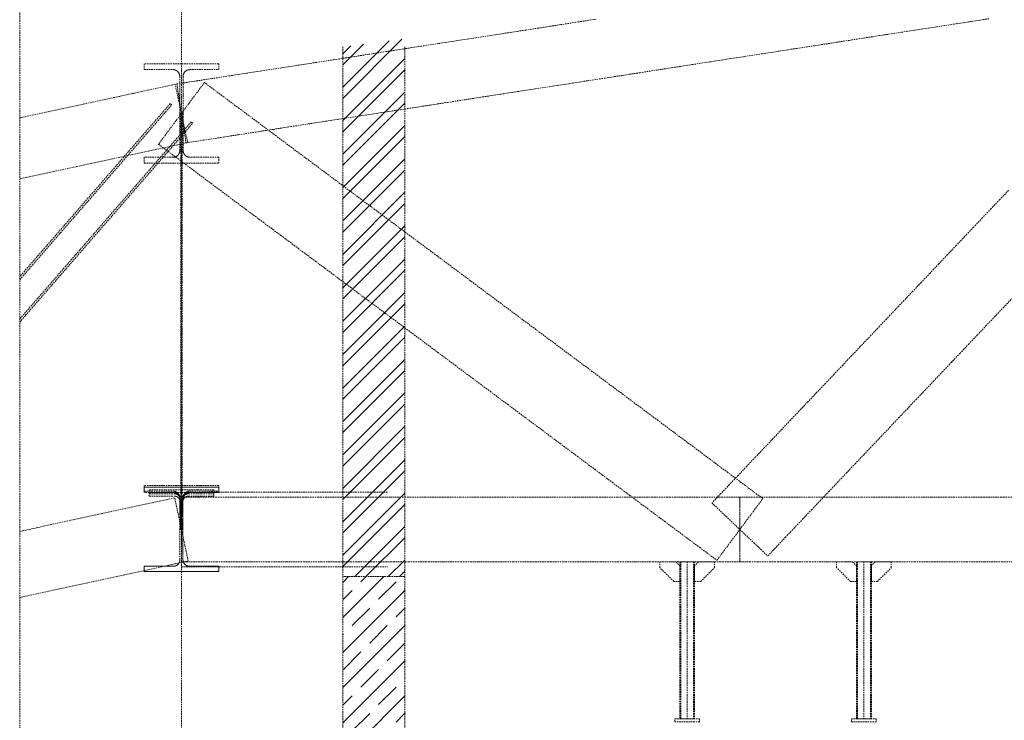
# Model space of a CAD drawing. Header units: millimetres. Extents: x -176817 to 571382, y -58489 to 156123.
# Tile 170 of 256: x 137759 to 141726, y -18463 to -15640. Entities that reach past the tile are written whole.
import ezdxf

# ---------------------------------------------------------------- set-up
doc = ezdxf.new("R2010")
doc.units = ezdxf.units.MM
doc.header["$LTSCALE"] = 0.2
doc.linetypes.add('HIDDEN', pattern=[9.525, 6.35, -3.175])
doc.layers.add('-AAA Podkład', color=252, linetype='Continuous', lineweight=13)
doc.layers.add('-AAA Wymiar', color=1, linetype='Continuous', lineweight=18)

# ---------------------------------------------------------------- blocks, each defined once
blk = doc.blocks.new('Podkład rev.B')
at = {"layer": '-AAA Podkład', "linetype": 'HIDDEN', "ltscale": 5}
h = blk.add_hatch(dxfattribs=at)
h.set_pattern_fill('ANSI32', color=256, scale=10, style=0)
h.set_pattern_definition([(45, (-112606.94, -82227.45), (-67.35192, 67.35192), []), (45, (-112562.04, -82227.45), (-67.35192, 67.35192), [])])
h.paths.add_polyline_path([(250, -33400.8), (250, -35567.5), (0, -35567.5), (0, -33432.9)])
h = blk.add_hatch(dxfattribs=at)
h.set_pattern_fill('JIS_STN_1E', color=256, scale=100, style=0)
h.set_pattern_definition([(45, (-21025.28, 38239.39), (-70.71068, 70.71068), []), (45, (-20954.78, 38239.39), (-70.71068, 70.71068), [100, -50])])
h.paths.add_polyline_path([(251.8, -35567.4), (1.9, -35567.4), (1.9, -37317.3), (251.8, -37317.3), (251.8, -37241.3), (245.1, -37241.3), (242.4, -37241.3), (242.4, -37242.3), (130.2, -37242.3), (127.7, -37235.3), (130.2, -37228.3), (245.1, -37228.3), (245.1, -37229.3), (251.8, -37229.3)])
for p, q in [((-650, 2544.3, 0), (-650, -48454.9, 0)), ((0, -33432.9, 0), (0, -37317.4, 0)), ((249.9, -33432.9, 0), (249.9, -37317.4, 0)), ((1387.9, -35507.5, 0), (1387.9, -36140.5, 0)), ((2099.9, -35507.5, 0), (2099.9, -36140.5, 0)), ((250, -35567.5, 0), (0, -35567.5, 0))]:
    blk.add_line(p, q, dxfattribs=at)
at = {"layer": '-AAA Podkład', "linetype": 'HIDDEN', "ltscale": 5, "extrusion": (0, 1, 0)}
for p, q in [((-540, -35227.5, 0), (180, -35227.5, 0)), ((-650, -35527.5, 0), (180, -35527.5, 0))]:
    blk.add_line(p, q, dxfattribs=at)
at = {"layer": '-AAA Podkład', "linetype": 'HIDDEN', "ltscale": 5, "elevation": 0}
for points in [[(36922.7, -30525.7), (-1301.7, -30525.7), (-1301.7, -37915.8), (36922.7, -37915.8)], [(1357.9, -35587.5), (1333.9, -35587.5), (1277.9, -35531.5), (1277.9, -35507.5), (1341.9, -35507.5), (1357.9, -35523.5)], [(1417.9, -36140.5), (1357.9, -36140.5), (1357.9, -35507.5), (1417.9, -35507.5)], [(1417.9, -35587.5), (1441.9, -35587.5), (1497.9, -35531.5), (1497.9, -35507.5), (1433.9, -35507.5), (1417.9, -35523.5)], [(2069.9, -35587.5), (2045.9, -35587.5), (1989.9, -35531.5), (1989.9, -35507.5), (2053.9, -35507.5), (2069.9, -35523.5)], [(2129.9, -36140.5), (2069.9, -36140.5), (2069.9, -35507.5), (2129.9, -35507.5)], [(2129.9, -35587.5), (2153.9, -35587.5), (2209.9, -35531.5), (2209.9, -35507.5), (2145.9, -35507.5), (2129.9, -35523.5)], [(1437.9, -36152.5), (1337.9, -36152.5), (1337.9, -36140.5), (1437.9, -36140.5)], [(2149.9, -36152.5), (2049.9, -36152.5), (2049.9, -36140.5), (2149.9, -36140.5)]]:
    blk.add_lwpolyline(points, close=True, dxfattribs=at)
at = {"layer": '-AAA Podkład', "linetype": 'HIDDEN', "ltscale": 5}
for points in [[(1019.2, -33321.7), (948.9, -33332.6), (878.5, -33343.5), (808.2, -33354.3), (737.9, -33365.2), (667.6, -33376.1), (597.3, -33387), (527, -33397.8), (456.7, -33408.7), (386.4, -33419.6), (316, -33430.4), (245.7, -33441.3), (175.4, -33452.2), (105.1, -33463), (34.8, -33473.9), (-35.5, -33484.8), (-105.8, -33495.6), (-176.1, -33506.5), (-246.5, -33517.4), (-316.8, -33528.2), (-387.1, -33539.1), (-457.4, -33550), (-527.7, -33560.8), (-598, -33571.7), (-668.3, -33582.6), (-659.2, -33641.9), (-650, -33701.2), (-640.8, -33760.4), (-631.7, -33819.7), (-561.4, -33808.9), (-491, -33798), (-420.7, -33787.1), (-350.4, -33776.3), (-280.1, -33765.4), (-209.8, -33754.5), (-139.5, -33743.7), (-69.2, -33732.8), (1.1, -33721.9), (71.5, -33711.1), (141.8, -33700.2), (212.1, -33689.3), (282.4, -33678.5), (352.7, -33667.6), (423, -33656.7), (493.3, -33645.9), (563.6, -33635), (634, -33624.1), (704.3, -33613.3), (774.6, -33602.4), (844.9, -33591.5), (915.2, -33580.7), (985.5, -33569.8), (1055.8, -33558.9), (1126.1, -33548.1), (1196.5, -33537.2), (1266.8, -33526.3), (1337.1, -33515.5), (1407.4, -33504.6), (1477.7, -33493.7), (1548, -33482.9), (1618.3, -33472), (1688.6, -33461.1), (1759, -33450.3), (1829.3, -33439.4), (1899.6, -33428.5), (1969.9, -33417.7), (2040.2, -33406.8), (2110.5, -33395.9), (2180.8, -33385.1), (2251.1, -33374.2), (2321.5, -33363.3), (2391.8, -33352.5), (2462.1, -33341.6), (2532.4, -33330.7), (2602.7, -33319.9)], [(2682.9, -34010.8), (2647.7, -34047.8), (2612.5, -34084.9), (2577.4, -34121.9), (2542.2, -34159), (2507.1, -34196.1), (2471.9, -34233.1), (2436.8, -34270.2), (2401.6, -34307.2), (2366.5, -34344.3), (2331.3, -34381.4), (2296.1, -34418.4), (2261, -34455.5), (2225.8, -34492.5), (2190.7, -34529.6), (2155.5, -34566.6), (2120.4, -34603.7), (2085.2, -34640.8), (2050, -34677.8), (2014.9, -34714.9), (1979.7, -34751.9), (1944.6, -34789), (1909.4, -34826.1), (1874.3, -34863.1), (1839.1, -34900.2), (1804, -34937.2), (1768.8, -34974.3), (1733.6, -35011.4), (1698.5, -35048.4), (1663.3, -35085.5), (1628.2, -35122.5), (1593, -35159.6), (1557.9, -35196.7), (1522.7, -35233.7), (1487.5, -35270.8), (1543.8, -35324.1), (1600, -35377.5), (1656.2, -35430.8), (1712.5, -35484.1), (1747.6, -35447.1), (1782.8, -35410), (1817.9, -35373), (1853.1, -35335.9), (1888.2, -35298.8), (1923.4, -35261.8), (1958.5, -35224.7), (1993.7, -35187.7), (2028.9, -35150.6), (2064, -35113.5), (2099.2, -35076.5), (2134.3, -35039.4), (2169.5, -35002.4), (2204.6, -34965.3), (2239.8, -34928.2), (2275, -34891.2), (2310.1, -34854.1), (2345.3, -34817.1), (2380.4, -34780), (2415.6, -34742.9), (2450.7, -34705.9), (2485.9, -34668.8), (2521, -34631.8), (2556.2, -34594.7), (2591.4, -34557.6), (2626.5, -34520.6), (2661.7, -34483.5), (2696.8, -34446.5)], [(-656.7, -33552), (-656.7, -33626.6), (-656.7, -33701.2), (-643.2, -33701.2), (-643.2, -33626.6), (-643.2, -33552), (-643.2, -33551.3), (-643.2, -33550.6), (-643.2, -33550), (-643.1, -33549.3), (-643, -33548.6), (-643, -33548), (-642.9, -33547.3), (-642.7, -33546.7), (-642.6, -33546), (-642.4, -33545.4), (-642.3, -33544.7), (-642.1, -33544.1), (-641.9, -33543.5), (-641.7, -33542.8), (-641.4, -33542.2), (-641.2, -33541.6), (-640.9, -33541), (-640.7, -33540.4), (-640.4, -33539.8), (-640.1, -33539.2), (-639.7, -33538.6), (-639.4, -33538.1), (-639.1, -33537.5), (-638.7, -33536.9), (-638.3, -33536.4), (-637.9, -33535.9), (-637.5, -33535.3), (-637.1, -33534.8), (-636.7, -33534.3), (-636.3, -33533.8), (-635.8, -33533.3), (-635.3, -33532.8), (-634.9, -33532.4), (-634.4, -33531.9), (-633.9, -33531.5), (-633.4, -33531.1), (-632.9, -33530.6), (-632.3, -33530.2), (-631.8, -33529.8), (-631.3, -33529.5), (-630.7, -33529.1), (-630.1, -33528.8), (-629.6, -33528.4), (-629, -33528.1), (-628.4, -33527.8), (-627.8, -33527.5), (-627.2, -33527.2), (-626.6, -33527), (-626, -33526.7), (-625.3, -33526.5), (-624.7, -33526.3), (-624.1, -33526.1), (-623.5, -33525.9), (-622.8, -33525.7), (-622.2, -33525.6), (-621.5, -33525.4), (-620.9, -33525.3), (-620.2, -33525.2), (-619.6, -33525.1), (-618.9, -33525), (-618.2, -33525), (-617.6, -33524.9), (-616.9, -33524.9), (-616.2, -33524.9), (-558.1, -33524.9), (-500, -33524.9), (-500, -33500.9), (-575, -33500.9), (-650, -33500.9), (-725, -33500.9), (-800, -33500.9), (-800, -33524.9), (-741.9, -33524.9), (-683.7, -33524.9), (-683.1, -33524.9), (-682.4, -33524.9), (-681.8, -33525), (-681.1, -33525), (-680.4, -33525.1), (-679.8, -33525.2), (-679.1, -33525.3), (-678.5, -33525.4), (-677.8, -33525.6), (-677.2, -33525.7), (-676.5, -33525.9), (-675.9, -33526.1), (-675.3, -33526.3), (-674.6, -33526.5), (-674, -33526.7), (-673.4, -33527), (-672.8, -33527.2), (-672.2, -33527.5), (-671.6, -33527.8), (-671, -33528.1), (-670.4, -33528.4), (-669.9, -33528.8), (-669.3, -33529.1), (-668.7, -33529.5), (-668.2, -33529.9), (-667.7, -33530.2), (-667.1, -33530.6), (-666.6, -33531.1), (-666.1, -33531.5), (-665.6, -33531.9), (-665.1, -33532.4), (-664.6, -33532.8), (-664.2, -33533.3), (-663.7, -33533.8), (-663.3, -33534.3), (-662.9, -33534.8), (-662.5, -33535.3), (-662.1, -33535.9), (-661.7, -33536.4), (-661.3, -33536.9), (-660.9, -33537.5), (-660.6, -33538.1), (-660.3, -33538.6), (-659.9, -33539.2), (-659.6, -33539.8), (-659.3, -33540.4), (-659.1, -33541), (-658.8, -33541.6), (-658.6, -33542.2), (-658.3, -33542.9), (-658.1, -33543.5), (-657.9, -33544.1), (-657.7, -33544.7), (-657.6, -33545.4), (-657.4, -33546), (-657.3, -33546.7), (-657.1, -33547.3), (-657, -33548), (-657, -33548.6), (-656.9, -33549.3), (-656.8, -33550), (-656.8, -33550.6), (-656.8, -33551.3), (-656.7, -33552)], [(-1301.7, -33964.9), (-1297.8, -33964), (-1241.7, -33951.9), (-1185.6, -33939.8), (-1129.5, -33927.6), (-1073.4, -33915.5), (-1017.3, -33903.4), (-961.2, -33891.2), (-905.1, -33879.1), (-849, -33867), (-792.9, -33854.8), (-736.8, -33842.7), (-680.7, -33830.6), (-624.6, -33818.4), (-637.3, -33759.8), (-650, -33701.2), (-662.7, -33642.5), (-675.4, -33583.9), (-731.5, -33596), (-787.6, -33608.1), (-843.7, -33620.3), (-899.8, -33632.4), (-955.9, -33644.5), (-1012, -33656.7), (-1068.1, -33668.8), (-1124.2, -33680.9), (-1180.3, -33693), (-1236.4, -33705.2), (-1292.5, -33717.3), (-1301.7, -33719.3)], [(1507.4, -35501.7), (1553.7, -35439.6), (1600, -35377.5), (1646.3, -35315.3), (1692.6, -35253.2), (1622.3, -35200.8), (1552, -35148.4), (1481.7, -35096), (1411.4, -35043.6), (1341, -34991.2), (1270.7, -34938.8), (1200.4, -34886.5), (1130.1, -34834.1), (1059.8, -34781.7), (989.5, -34729.3), (919.2, -34676.9), (848.9, -34624.5), (778.5, -34572.2), (708.2, -34519.8), (637.9, -34467.4), (567.6, -34415), (497.3, -34362.6), (427, -34310.2), (356.7, -34257.9), (286.4, -34205.5), (216, -34153.1), (145.7, -34100.7), (75.4, -34048.3), (5.1, -33995.9), (-65.2, -33943.5), (-135.5, -33891.2), (-205.8, -33838.8), (-276.1, -33786.4), (-346.5, -33734), (-416.8, -33681.6), (-487.1, -33629.2), (-557.4, -33576.9), (-603.7, -33639), (-650, -33701.2), (-696.3, -33763.3), (-742.6, -33825.4), (-672.3, -33877.8), (-602, -33930.2), (-531.7, -33982.6), (-461.4, -34035), (-391, -34087.4), (-320.7, -34139.8), (-250.4, -34192.1), (-180.1, -34244.5), (-109.8, -34296.9), (-39.5, -34349.3), (30.8, -34401.7), (101.1, -34454.1), (171.5, -34506.4), (241.8, -34558.8), (312.1, -34611.2), (382.4, -34663.6), (452.7, -34716), (523, -34768.4), (593.3, -34820.8), (663.6, -34873.1), (734, -34925.5), (804.3, -34977.9), (874.6, -35030.3), (944.9, -35082.7), (1015.2, -35135.1), (1085.5, -35187.4), (1155.8, -35239.8), (1226.1, -35292.2), (1296.5, -35344.6), (1366.8, -35397), (1437.1, -35449.4), (1507.4, -35501.7)], [(-1301.7, -34371.4), (-1250.2, -34312.2), (-1194.1, -34247.6), (-1138, -34183.1), (-1081.9, -34118.6), (-1025.8, -34054.1), (-969.7, -33989.6), (-913.6, -33925.1), (-857.5, -33860.6), (-801.4, -33796.1), (-745.3, -33731.5), (-689.2, -33667), (-695.3, -33661.8)], [(-695.3, -33661.8), (-751.4, -33726.3), (-807.5, -33790.8), (-863.6, -33855.3), (-919.7, -33919.8), (-975.8, -33984.3), (-1031.9, -34048.9), (-1088, -34113.4), (-1144.1, -34177.9), (-1200.2, -34242.4), (-1256.3, -34306.9), (-1301.7, -34359.2)], [(-800, -33877.9), (-800, -33902), (-725, -33902), (-650, -33902), (-575, -33902), (-500, -33902), (-500, -33877.9), (-558.1, -33877.9), (-616.2, -33877.9), (-616.9, -33877.9), (-617.6, -33877.9), (-618.2, -33877.9), (-618.9, -33877.8), (-619.6, -33877.7), (-620.2, -33877.6), (-620.9, -33877.5), (-621.5, -33877.4), (-622.2, -33877.3), (-622.8, -33877.1), (-623.5, -33876.9), (-624.1, -33876.8), (-624.7, -33876.6), (-625.4, -33876.3), (-626, -33876.1), (-626.6, -33875.9), (-627.2, -33875.6), (-627.8, -33875.3), (-628.4, -33875), (-629, -33874.7), (-629.6, -33874.4), (-630.2, -33874.1), (-630.7, -33873.7), (-631.3, -33873.3), (-631.8, -33873), (-632.4, -33872.6), (-632.9, -33872.2), (-633.4, -33871.8), (-633.9, -33871.3), (-634.4, -33870.9), (-634.9, -33870.4), (-635.4, -33870), (-635.8, -33869.5), (-636.3, -33869), (-636.7, -33868.5), (-637.1, -33868), (-637.6, -33867.5), (-638, -33866.9), (-638.3, -33866.4), (-638.7, -33865.9), (-639.1, -33865.3), (-639.4, -33864.7), (-639.8, -33864.2), (-640.1, -33863.6), (-640.4, -33863), (-640.7, -33862.4), (-640.9, -33861.8), (-641.2, -33861.2), (-641.4, -33860.6), (-641.7, -33859.9), (-641.9, -33859.3), (-642.1, -33858.7), (-642.3, -33858), (-642.4, -33857.4), (-642.6, -33856.7), (-642.7, -33856.1), (-642.9, -33855.4), (-643, -33854.8), (-643, -33854.1), (-643.1, -33853.5), (-643.2, -33852.8), (-643.2, -33852.1), (-643.2, -33851.5), (-643.2, -33850.8), (-643.2, -33776), (-643.2, -33701.2), (-656.7, -33701.2), (-656.7, -33776), (-656.7, -33850.8), (-656.8, -33851.5), (-656.8, -33852.1), (-656.8, -33852.8), (-656.9, -33853.5), (-657, -33854.1), (-657, -33854.8), (-657.1, -33855.4), (-657.3, -33856.1), (-657.4, -33856.7), (-657.6, -33857.4), (-657.7, -33858), (-657.9, -33858.7), (-658.1, -33859.3), (-658.3, -33859.9), (-658.6, -33860.6), (-658.8, -33861.2), (-659.1, -33861.8), (-659.3, -33862.4), (-659.6, -33863), (-659.9, -33863.6), (-660.2, -33864.2), (-660.6, -33864.7), (-660.9, -33865.3), (-661.3, -33865.9), (-661.7, -33866.4), (-662, -33866.9), (-662.4, -33867.5), (-662.9, -33868), (-663.3, -33868.5), (-663.7, -33869), (-664.2, -33869.5), (-664.6, -33870), (-665.1, -33870.4), (-665.6, -33870.9), (-666.1, -33871.3), (-666.6, -33871.8), (-667.1, -33872.2), (-667.6, -33872.6), (-668.2, -33873), (-668.7, -33873.3), (-669.3, -33873.7), (-669.8, -33874.1), (-670.4, -33874.4), (-671, -33874.7), (-671.6, -33875), (-672.2, -33875.3), (-672.8, -33875.6), (-673.4, -33875.9), (-674, -33876.1), (-674.6, -33876.3), (-675.3, -33876.6), (-675.9, -33876.8), (-676.5, -33876.9), (-677.2, -33877.1), (-677.8, -33877.3), (-678.5, -33877.4), (-679.1, -33877.5), (-679.8, -33877.6), (-680.4, -33877.7), (-681.1, -33877.8), (-681.8, -33877.9), (-682.4, -33877.9), (-683.1, -33877.9), (-683.7, -33877.9), (-741.9, -33877.9), (-800, -33877.9)], [(-653, -33701.2), (-653, -33753.5), (-653, -33805.9), (-653, -33858.3), (-653, -33910.7), (-653, -33963.1), (-653, -34015.5), (-653, -34067.8), (-653, -34120.2), (-653, -34172.6), (-653, -34225), (-653, -34277.4), (-653, -34329.8), (-653, -34382.1), (-653, -34434.5), (-653, -34486.9), (-653, -34539.3), (-653, -34591.7), (-653, -34644.1), (-653, -34696.5), (-653, -34748.8), (-653, -34801.2), (-653, -34853.6), (-653, -34906), (-653, -34958.4), (-653, -35010.8), (-653, -35063.1), (-653, -35115.5), (-653, -35167.9), (-653, -35220.3), (-653, -35272.7), (-653, -35325.1), (-653, -35377.5), (-647, -35377.5), (-647, -35325.1), (-647, -35272.7), (-647, -35220.3), (-647, -35167.9), (-647, -35115.5), (-647, -35063.1), (-647, -35010.8), (-647, -34958.4), (-647, -34906), (-647, -34853.6), (-647, -34801.2), (-647, -34748.8), (-647, -34696.5), (-647, -34644.1), (-647, -34591.7), (-647, -34539.3), (-647, -34486.9), (-647, -34434.5), (-647, -34382.1), (-647, -34329.8), (-647, -34277.4), (-647, -34225), (-647, -34172.6), (-647, -34120.2), (-647, -34067.8), (-647, -34015.5), (-647, -33963.1), (-647, -33910.7), (-647, -33858.3), (-647, -33805.9), (-647, -33753.5), (-647, -33701.2), (-653, -33701.2)], [(-1301.7, -34542.1), (-1277.9, -34514.7), (-1221.8, -34450.2), (-1165.7, -34385.6), (-1109.6, -34321.1), (-1053.5, -34256.6), (-997.4, -34192.1), (-941.3, -34127.6), (-885.2, -34063.1), (-829.1, -33998.6), (-773, -33934.1), (-716.9, -33869.5), (-660.8, -33805), (-604.7, -33740.5), (-610.8, -33735.3), (-666.9, -33799.8), (-723, -33864.3), (-779.1, -33928.8), (-835.2, -33993.3), (-891.3, -34057.8), (-947.4, -34122.3), (-1003.5, -34186.9), (-1059.6, -34251.4), (-1115.7, -34315.9), (-1171.8, -34380.4), (-1227.9, -34444.9), (-1284, -34509.4), (-1301.7, -34529.9)], [(-656, -35251.3), (-656, -35314.4), (-656, -35377.5), (-644, -35377.5), (-644, -35314.4), (-644, -35251.3), (-644, -35250.7), (-644, -35250), (-643.9, -35249.3), (-643.9, -35248.6), (-643.8, -35248), (-643.7, -35247.3), (-643.6, -35246.6), (-643.5, -35246), (-643.4, -35245.3), (-643.2, -35244.6), (-643.1, -35244), (-642.9, -35243.3), (-642.7, -35242.7), (-642.5, -35242), (-642.2, -35241.4), (-642, -35240.8), (-641.8, -35240.2), (-641.5, -35239.5), (-641.2, -35238.9), (-640.9, -35238.3), (-640.6, -35237.7), (-640.3, -35237.1), (-639.9, -35236.5), (-639.6, -35236), (-639.2, -35235.4), (-638.8, -35234.8), (-638.4, -35234.3), (-638, -35233.8), (-637.6, -35233.2), (-637.2, -35232.7), (-636.7, -35232.2), (-636.3, -35231.7), (-635.8, -35231.2), (-635.3, -35230.8), (-634.8, -35230.3), (-634.3, -35229.8), (-633.8, -35229.4), (-633.3, -35229), (-632.7, -35228.6), (-632.2, -35228.2), (-631.6, -35227.8), (-631.1, -35227.4), (-630.5, -35227.1), (-629.9, -35226.7), (-629.3, -35226.4), (-628.7, -35226.1), (-628.1, -35225.8), (-627.5, -35225.5), (-626.9, -35225.3), (-626.2, -35225), (-625.6, -35224.8), (-625, -35224.6), (-624.3, -35224.4), (-623.7, -35224.2), (-623, -35224), (-622.4, -35223.9), (-621.7, -35223.7), (-621, -35223.6), (-620.4, -35223.5), (-619.7, -35223.5), (-619, -35223.4), (-618.4, -35223.3), (-617.7, -35223.3), (-617, -35223.3), (-558.5, -35223.3), (-500, -35223.3), (-500, -35201), (-575, -35201), (-650, -35201), (-725, -35201), (-800, -35201), (-800, -35223.3), (-741.5, -35223.3), (-683, -35223.3), (-682.3, -35223.3), (-681.6, -35223.3), (-681, -35223.4), (-680.3, -35223.5), (-679.6, -35223.5), (-679, -35223.6), (-678.3, -35223.7), (-677.6, -35223.9), (-677, -35224), (-676.3, -35224.2), (-675.7, -35224.4), (-675, -35224.6), (-674.4, -35224.8), (-673.7, -35225), (-673.1, -35225.3), (-672.5, -35225.5), (-671.9, -35225.8), (-671.3, -35226.1), (-670.7, -35226.4), (-670.1, -35226.7), (-669.5, -35227.1), (-668.9, -35227.4), (-668.4, -35227.8), (-667.8, -35228.2), (-667.3, -35228.6), (-666.7, -35229), (-666.2, -35229.4), (-665.7, -35229.8), (-665.2, -35230.3), (-664.7, -35230.8), (-664.2, -35231.2), (-663.7, -35231.7), (-663.3, -35232.2), (-662.8, -35232.7), (-662.4, -35233.2), (-662, -35233.8), (-661.6, -35234.3), (-661.2, -35234.8), (-660.8, -35235.4), (-660.4, -35236), (-660.1, -35236.5), (-659.7, -35237.1), (-659.4, -35237.7), (-659.1, -35238.3), (-658.8, -35238.9), (-658.5, -35239.5), (-658.2, -35240.2), (-658, -35240.8), (-657.7, -35241.4), (-657.5, -35242.1), (-657.3, -35242.7), (-657.1, -35243.3), (-656.9, -35244), (-656.8, -35244.6), (-656.6, -35245.3), (-656.5, -35246), (-656.4, -35246.6), (-656.3, -35247.3), (-656.2, -35248), (-656.1, -35248.6), (-656.1, -35249.3), (-656, -35250), (-656, -35250.7), (-656, -35251.3)], [(-683, -35526), (-682.4, -35525.9), (-681.8, -35525.9), (-681.2, -35525.9), (-680.6, -35525.8), (-680, -35525.8), (-679.3, -35525.7), (-678.7, -35525.6), (-678.1, -35525.5), (-677.5, -35525.4), (-676.8, -35525.2), (-676.2, -35525.1), (-675.6, -35524.9), (-674.9, -35524.7), (-674.3, -35524.5), (-673.7, -35524.3), (-673.1, -35524.1), (-672.4, -35523.8), (-671.8, -35523.5), (-671.2, -35523.2), (-670.6, -35522.9), (-670, -35522.6), (-669.4, -35522.3), (-668.8, -35521.9), (-668.2, -35521.6), (-667.7, -35521.2), (-667.1, -35520.8), (-666.5, -35520.3), (-666, -35519.9), (-665.4, -35519.5), (-664.9, -35519), (-664.4, -35518.5), (-663.9, -35518), (-663.4, -35517.5), (-662.9, -35517), (-662.5, -35516.5), (-662, -35516), (-661.6, -35515.4), (-661.2, -35514.9), (-660.8, -35514.3), (-660.4, -35513.7), (-660, -35513.1), (-659.7, -35512.6), (-659.3, -35512), (-659, -35511.4), (-658.7, -35510.7), (-658.4, -35510.1), (-658.2, -35509.5), (-657.9, -35508.9), (-657.7, -35508.3), (-657.4, -35507.6), (-657.2, -35507), (-657, -35506.4), (-656.9, -35505.8), (-656.7, -35505.1), (-656.6, -35504.5), (-656.5, -35503.9), (-656.3, -35503.2), (-656.2, -35502.6), (-656.2, -35502), (-656.1, -35501.4), (-656.1, -35500.8), (-656, -35500.2), (-656, -35499.6), (-656, -35499), (-656, -35438.2), (-656, -35377.5), (-656, -35316.7), (-656, -35256), (-656, -35255.4), (-656, -35254.7), (-656.1, -35254.1), (-656.1, -35253.5), (-656.2, -35252.9), (-656.2, -35252.3), (-656.3, -35251.7), (-656.5, -35251), (-656.6, -35250.4), (-656.7, -35249.8), (-656.9, -35249.2), (-657, -35248.5), (-657.2, -35247.9), (-657.4, -35247.3), (-657.7, -35246.6), (-657.9, -35246), (-658.2, -35245.4), (-658.4, -35244.8), (-658.7, -35244.2), (-659, -35243.6), (-659.3, -35242.9), (-659.7, -35242.4), (-660, -35241.8), (-660.4, -35241.2), (-660.8, -35240.6), (-661.2, -35240), (-661.6, -35239.5), (-662, -35238.9), (-662.5, -35238.4), (-662.9, -35237.9), (-663.4, -35237.4), (-663.9, -35236.9), (-664.4, -35236.4), (-664.9, -35235.9), (-665.4, -35235.4), (-666, -35235), (-666.5, -35234.6), (-667.1, -35234.1), (-667.7, -35233.7), (-668.2, -35233.4), (-668.8, -35233), (-669.4, -35232.6), (-670, -35232.3), (-670.6, -35232), (-671.2, -35231.7), (-671.8, -35231.4), (-672.4, -35231.1), (-673.1, -35230.8), (-673.7, -35230.6), (-674.3, -35230.4), (-674.9, -35230.2), (-675.6, -35230), (-676.2, -35229.8), (-676.8, -35229.7), (-677.5, -35229.5), (-678.1, -35229.4), (-678.7, -35229.3), (-679.3, -35229.2), (-680, -35229.1), (-680.6, -35229.1), (-681.2, -35229), (-681.8, -35229), (-682.4, -35229), (-683, -35229), (-741.5, -35229), (-800, -35229), (-800, -35207.5), (-725, -35207.5), (-650, -35207.5), (-575, -35207.5), (-500, -35207.5), (-500, -35229), (-558.5, -35229), (-617, -35229), (-617.7, -35229), (-618.3, -35229), (-619, -35229), (-619.7, -35229.1), (-620.3, -35229.2), (-621, -35229.2), (-621.6, -35229.3), (-622.3, -35229.5), (-622.9, -35229.6), (-623.6, -35229.8), (-624.2, -35229.9), (-624.8, -35230.1), (-625.5, -35230.3), (-626.1, -35230.5), (-626.7, -35230.8), (-627.3, -35231), (-627.9, -35231.3), (-628.5, -35231.5), (-629.1, -35231.8), (-629.7, -35232.1), (-630.3, -35232.5), (-630.9, -35232.8), (-631.4, -35233.1), (-632, -35233.5), (-632.5, -35233.9), (-633.1, -35234.3), (-633.6, -35234.7), (-634.1, -35235.1), (-634.6, -35235.5), (-635.1, -35235.9), (-635.6, -35236.4), (-636.1, -35236.9), (-636.6, -35237.3), (-637, -35237.8), (-637.4, -35238.3), (-637.9, -35238.8), (-638.3, -35239.3), (-638.7, -35239.9), (-639.1, -35240.4), (-639.5, -35241), (-639.8, -35241.5), (-640.2, -35242.1), (-640.5, -35242.6), (-640.8, -35243.2), (-641.1, -35243.8), (-641.4, -35244.4), (-641.7, -35245), (-641.9, -35245.6), (-642.2, -35246.2), (-642.4, -35246.9), (-642.6, -35247.5), (-642.8, -35248.1), (-643, -35248.8), (-643.2, -35249.4), (-643.3, -35250), (-643.5, -35250.7), (-643.6, -35251.3), (-643.7, -35252), (-643.8, -35252.6), (-643.9, -35253.3), (-643.9, -35254), (-644, -35254.6), (-644, -35255.3), (-644, -35256), (-644, -35337), (-644, -35418), (-644, -35499), (-644, -35499.6), (-644, -35500.3), (-643.9, -35500.9), (-643.9, -35501.6), (-643.8, -35502.3), (-643.7, -35502.9), (-643.6, -35503.6), (-643.5, -35504.2), (-643.3, -35504.9), (-643.2, -35505.5), (-643, -35506.2), (-642.8, -35506.8), (-642.6, -35507.4), (-642.4, -35508), (-642.2, -35508.7), (-641.9, -35509.3), (-641.7, -35509.9), (-641.4, -35510.5), (-641.1, -35511.1), (-640.8, -35511.7), (-640.5, -35512.3), (-640.2, -35512.8), (-639.8, -35513.4), (-639.5, -35514), (-639.1, -35514.5), (-638.7, -35515), (-638.3, -35515.6), (-637.9, -35516.1), (-637.4, -35516.6), (-637, -35517.1), (-636.6, -35517.6), (-636.1, -35518), (-635.6, -35518.5), (-635.1, -35519), (-634.6, -35519.4), (-634.1, -35519.8), (-633.6, -35520.2), (-633.1, -35520.6), (-632.5, -35521), (-632, -35521.4), (-631.4, -35521.8), (-630.9, -35522.1), (-630.3, -35522.4), (-629.7, -35522.8), (-629.1, -35523.1), (-628.5, -35523.4), (-627.9, -35523.6), (-627.3, -35523.9), (-626.7, -35524.1), (-626.1, -35524.4), (-625.5, -35524.6), (-624.8, -35524.8), (-624.2, -35525), (-623.6, -35525.1), (-622.9, -35525.3), (-622.3, -35525.4), (-621.6, -35525.6), (-621, -35525.7), (-620.3, -35525.7), (-619.7, -35525.8), (-619, -35525.9), (-618.3, -35525.9), (-617.7, -35525.9), (-617, -35526), (-558.5, -35526), (-500, -35526), (-500, -35547.5), (-575, -35547.5), (-650, -35547.5), (-725, -35547.5), (-800, -35547.5), (-800, -35526), (-741.5, -35526), (-683, -35526), (-741.5, -35526), (-800, -35526), (-800, -35547.5), (-725, -35547.5), (-650, -35547.5), (-575, -35547.5), (-500, -35547.5), (-500, -35526), (-558.5, -35526), (-617, -35526), (-617.6, -35525.9), (-618.2, -35525.9), (-618.8, -35525.9), (-619.4, -35525.8), (-620, -35525.8), (-620.7, -35525.7), (-621.3, -35525.6), (-621.9, -35525.5), (-622.5, -35525.4), (-623.2, -35525.2), (-623.8, -35525.1), (-624.4, -35524.9), (-625.1, -35524.7), (-625.7, -35524.5), (-626.3, -35524.3), (-626.9, -35524.1), (-627.6, -35523.8), (-628.2, -35523.5), (-628.8, -35523.2), (-629.4, -35522.9), (-630, -35522.6), (-630.6, -35522.3), (-631.2, -35521.9), (-631.8, -35521.6), (-632.3, -35521.2), (-632.9, -35520.8), (-633.5, -35520.3), (-634, -35519.9), (-634.6, -35519.5), (-635.1, -35519), (-635.6, -35518.5), (-636.1, -35518), (-636.6, -35517.5), (-637.1, -35517), (-637.5, -35516.5), (-638, -35516), (-638.4, -35515.4), (-638.8, -35514.9), (-639.2, -35514.3), (-639.6, -35513.7), (-640, -35513.1), (-640.3, -35512.6), (-640.7, -35512), (-641, -35511.4), (-641.3, -35510.7), (-641.6, -35510.1), (-641.8, -35509.5), (-642.1, -35508.9), (-642.3, -35508.3), (-642.6, -35507.6), (-642.8, -35507), (-643, -35506.4), (-643.1, -35505.8), (-643.3, -35505.1), (-643.4, -35504.5), (-643.5, -35503.9), (-643.7, -35503.2), (-643.8, -35502.6), (-643.8, -35502), (-643.9, -35501.4), (-643.9, -35500.8), (-644, -35500.2), (-644, -35499.6), (-644, -35499), (-644, -35438.2), (-644, -35377.5), (-644, -35316.7), (-644, -35256), (-644, -35255.4), (-644, -35254.7), (-643.9, -35254.1), (-643.9, -35253.5), (-643.8, -35252.9), (-643.8, -35252.3), (-643.7, -35251.7), (-643.5, -35251), (-643.4, -35250.4), (-643.3, -35249.8), (-643.1, -35249.2), (-643, -35248.5), (-642.8, -35247.9), (-642.6, -35247.3), (-642.3, -35246.6), (-642.1, -35246), (-641.8, -35245.4), (-641.6, -35244.8), (-641.3, -35244.2), (-641, -35243.6), (-640.7, -35242.9), (-640.3, -35242.4), (-640, -35241.8), (-639.6, -35241.2), (-639.2, -35240.6), (-638.8, -35240), (-638.4, -35239.5), (-638, -35238.9), (-637.5, -35238.4), (-637.1, -35237.9), (-636.6, -35237.4), (-636.1, -35236.9), (-635.6, -35236.4), (-635.1, -35235.9), (-634.6, -35235.4), (-634, -35235), (-633.5, -35234.6), (-632.9, -35234.1), (-632.3, -35233.7), (-631.8, -35233.4), (-631.2, -35233), (-630.6, -35232.6), (-630, -35232.3), (-629.4, -35232), (-628.8, -35231.7), (-628.2, -35231.4), (-627.6, -35231.1), (-626.9, -35230.8), (-626.3, -35230.6), (-625.7, -35230.4), (-625.1, -35230.2), (-624.4, -35230), (-623.8, -35229.8), (-623.2, -35229.7), (-622.5, -35229.5), (-621.9, -35229.4), (-621.3, -35229.3), (-620.7, -35229.2), (-620, -35229.1), (-619.4, -35229.1), (-618.8, -35229), (-618.2, -35229), (-617.6, -35229), (-617, -35229), (-558.5, -35229), (-500, -35229), (-500, -35207.5), (-575, -35207.5), (-650, -35207.5), (-725, -35207.5), (-800, -35207.5), (-800, -35229)], [(-646.2, -35377.5), (-646.2, -35320.9), (-646.2, -35264.3), (-646.2, -35263.3), (-646.2, -35262.3), (-646.1, -35261.4), (-646.1, -35260.4), (-645.9, -35259.4), (-645.8, -35258.5), (-645.7, -35257.5), (-645.5, -35256.6), (-645.3, -35255.6), (-645, -35254.6), (-644.8, -35253.7), (-644.5, -35252.7), (-644.2, -35251.7), (-643.8, -35250.8), (-643.4, -35249.8), (-643, -35248.9), (-642.5, -35247.9), (-642, -35246.9), (-641.5, -35245.9), (-641.2, -35245.5), (-640.9, -35245), (-640.6, -35244.5), (-640.3, -35244), (-639.9, -35243.5), (-639.5, -35243), (-639.2, -35242.5), (-638.8, -35242.1), (-638.4, -35241.6), (-638, -35241.1), (-637.5, -35240.6), (-637, -35240.1), (-636.5, -35239.6), (-636, -35239.1), (-635.4, -35238.6), (-634.8, -35238.2), (-634.3, -35237.7), (-633.7, -35237.3), (-633, -35236.9), (-632.4, -35236.5), (-632.1, -35236.3), (-631.7, -35236.1), (-631.4, -35235.9), (-631.1, -35235.7), (-630.7, -35235.6), (-630.4, -35235.4), (-630, -35235.2), (-629.7, -35235.1), (-629.3, -35235), (-629, -35234.8), (-628.6, -35234.7), (-628.2, -35234.6), (-627.9, -35234.5), (-627.5, -35234.3), (-627.1, -35234.2), (-626.8, -35234.1), (-626.4, -35234.1), (-626, -35234), (-625.7, -35233.9), (-625.3, -35233.8), (-624.9, -35233.8), (-624.5, -35233.7), (-624.2, -35233.7), (-623.8, -35233.7), (-623.4, -35233.6), (-623, -35233.6), (-622.6, -35233.6), (-622.2, -35233.6), (-571.1, -35233.6), (-520, -35233.6), (-520, -35217.6), (-585, -35217.6), (-650, -35217.6), (-715, -35217.6), (-780, -35217.6), (-780, -35233.6), (-728.9, -35233.6), (-677.7, -35233.6), (-677.4, -35233.6), (-677, -35233.6), (-676.6, -35233.6), (-676.2, -35233.7), (-675.8, -35233.7), (-675.5, -35233.7), (-675.1, -35233.8), (-674.7, -35233.8), (-674.3, -35233.9), (-674, -35234), (-673.6, -35234.1), (-673.2, -35234.1), (-672.8, -35234.2), (-672.5, -35234.3), (-672.1, -35234.5), (-671.8, -35234.6), (-671.4, -35234.7), (-671, -35234.8), (-670.7, -35235), (-670.3, -35235.1), (-670, -35235.3), (-669.6, -35235.4), (-669.3, -35235.6), (-668.9, -35235.7), (-668.6, -35235.9), (-668.3, -35236.1), (-667.9, -35236.3), (-667.6, -35236.5), (-667, -35236.9), (-666.3, -35237.3), (-665.7, -35237.7), (-665.1, -35238.2), (-664.6, -35238.6), (-664, -35239.1), (-663.5, -35239.6), (-663, -35240.1), (-662.5, -35240.6), (-662, -35241.1), (-661.6, -35241.6), (-661.2, -35242.1), (-660.8, -35242.5), (-660.4, -35243), (-660.1, -35243.5), (-659.7, -35244), (-659.4, -35244.5), (-659.1, -35245), (-658.8, -35245.5), (-658.5, -35245.9), (-658, -35246.9), (-657.5, -35247.9), (-657, -35248.9), (-656.6, -35249.8), (-656.2, -35250.7), (-655.9, -35251.7), (-655.5, -35252.6), (-655.2, -35253.6), (-655, -35254.6), (-654.7, -35255.6), (-654.5, -35256.6), (-654.3, -35257.5), (-654.2, -35258.5), (-654, -35259.5), (-653.9, -35260.4), (-653.9, -35261.4), (-653.8, -35262.4), (-653.8, -35263.3), (-653.7, -35264.3), (-653.7, -35320.9), (-653.7, -35377.5), (-646.2, -35377.5)], [(-653.7, -35271.9), (-653.7, -35324.7), (-653.7, -35377.5), (-646.2, -35377.5), (-646.2, -35324.7), (-646.2, -35271.9), (-646.2, -35271), (-646.2, -35270.1), (-646.1, -35269.1), (-646.1, -35268.2), (-645.9, -35267.3), (-645.8, -35266.4), (-645.7, -35265.5), (-645.5, -35264.7), (-645.3, -35263.7), (-645, -35262.8), (-644.7, -35261.9), (-644.4, -35261), (-644.1, -35260.1), (-643.8, -35259.2), (-643.4, -35258.3), (-643, -35257.4), (-642.5, -35256.5), (-642.3, -35256.1), (-642, -35255.6), (-641.7, -35255.2), (-641.5, -35254.7), (-641.2, -35254.3), (-640.9, -35253.8), (-640.6, -35253.4), (-640.2, -35252.9), (-639.9, -35252.4), (-639.5, -35252), (-639.1, -35251.5), (-638.8, -35251.1), (-638.4, -35250.7), (-638, -35250.2), (-637.5, -35249.7), (-637, -35249.2), (-636.4, -35248.8), (-635.9, -35248.3), (-635.3, -35247.9), (-634.8, -35247.4), (-634.2, -35247), (-633.6, -35246.6), (-633, -35246.2), (-632.3, -35245.9), (-631.6, -35245.5), (-631, -35245.2), (-630.3, -35244.9), (-629.9, -35244.7), (-629.6, -35244.6), (-629.2, -35244.5), (-628.9, -35244.3), (-628.5, -35244.2), (-628.2, -35244.1), (-627.8, -35244), (-627.4, -35243.9), (-627.1, -35243.8), (-626.7, -35243.7), (-626.4, -35243.7), (-626, -35243.6), (-625.6, -35243.5), (-625.2, -35243.5), (-624.9, -35243.4), (-624.5, -35243.4), (-624.1, -35243.3), (-623.8, -35243.3), (-623.4, -35243.3), (-623, -35243.2), (-622.6, -35243.2), (-622.2, -35243.2), (-571.1, -35243.2), (-520, -35243.2), (-520, -35228.3), (-585, -35228.3), (-650, -35228.3), (-715, -35228.3), (-780, -35228.3), (-780, -35243.2), (-728.9, -35243.2), (-677.7, -35243.2), (-677.1, -35243.2), (-676.5, -35243.3), (-675.8, -35243.3), (-675.2, -35243.4), (-674.5, -35243.5), (-673.9, -35243.6), (-673.3, -35243.7), (-672.6, -35243.9), (-672, -35244.1), (-671.4, -35244.3), (-670.8, -35244.5), (-670.2, -35244.7), (-669.6, -35244.9), (-669, -35245.2), (-668.4, -35245.5), (-667.8, -35245.8), (-667.3, -35246.1), (-666.7, -35246.4), (-666.2, -35246.8), (-665.6, -35247.2), (-665.1, -35247.5), (-664.6, -35247.9), (-664.1, -35248.3), (-663.6, -35248.8), (-663.1, -35249.2), (-662.6, -35249.6), (-662.2, -35250.1), (-661.7, -35250.6), (-661.3, -35251), (-660.9, -35251.5), (-660.5, -35252), (-660.1, -35252.5), (-659.7, -35253), (-659.3, -35253.6), (-658.9, -35254.1), (-658.6, -35254.6), (-658.2, -35255.2), (-657.9, -35255.8), (-657.6, -35256.3), (-657.3, -35256.9), (-657, -35257.5), (-656.7, -35258.1), (-656.5, -35258.6), (-656.2, -35259.2), (-656, -35259.8), (-655.7, -35260.5), (-655.5, -35261.1), (-655.3, -35261.7), (-655.1, -35262.3), (-655, -35262.9), (-654.8, -35263.5), (-654.6, -35264.2), (-654.5, -35264.8), (-654.4, -35265.4), (-654.2, -35266.1), (-654.1, -35266.7), (-654.1, -35267.4), (-654, -35268), (-653.9, -35268.6), (-653.8, -35269.3), (-653.8, -35269.9), (-653.8, -35270.6), (-653.8, -35271.2), (-653.7, -35271.9)], [(-1301.7, -35651.4), (-1295.7, -35650.1), (-1239.6, -35637.9), (-1183.5, -35625.8), (-1127.4, -35613.7), (-1071.3, -35601.5), (-1015.2, -35589.4), (-959.1, -35577.3), (-903, -35565.2), (-846.9, -35553), (-790.8, -35540.9), (-734.7, -35528.8), (-678.6, -35516.6), (-622.5, -35504.5), (-636.3, -35441), (-650, -35377.5), (-663.7, -35313.9), (-677.5, -35250.4), (-733.6, -35262.5), (-789.7, -35274.6), (-845.8, -35286.8), (-901.9, -35298.9), (-958, -35311), (-1014.1, -35323.2), (-1070.2, -35335.3), (-1126.3, -35347.4), (-1182.4, -35359.5), (-1238.5, -35371.7), (-1294.6, -35383.8), (-1301.7, -35385.3)], [(1600, -35507.5), (1600, -35442.5), (1600, -35377.5), (1600, -35312.5), (1600, -35247.5), (1529.7, -35247.5), (1459.4, -35247.5), (1389.1, -35247.5), (1318.8, -35247.5), (1248.4, -35247.5), (1178.1, -35247.5), (1107.8, -35247.5), (1037.5, -35247.5), (967.2, -35247.5), (896.9, -35247.5), (826.6, -35247.5), (756.3, -35247.5), (685.9, -35247.5), (615.6, -35247.5), (545.3, -35247.5), (475, -35247.5), (404.7, -35247.5), (334.4, -35247.5), (264.1, -35247.5), (193.8, -35247.5), (123.4, -35247.5), (53.1, -35247.5), (-17.2, -35247.5), (-87.5, -35247.5), (-157.8, -35247.5), (-228.1, -35247.5), (-298.4, -35247.5), (-368.7, -35247.5), (-439.1, -35247.5), (-509.4, -35247.5), (-579.7, -35247.5), (-650, -35247.5), (-650, -35312.5), (-650, -35377.5), (-650, -35442.5), (-650, -35507.5), (-579.7, -35507.5), (-509.4, -35507.5), (-439.1, -35507.5), (-368.7, -35507.5), (-298.4, -35507.5), (-228.1, -35507.5), (-157.8, -35507.5), (-87.5, -35507.5), (-17.2, -35507.5), (53.1, -35507.5), (123.4, -35507.5), (193.8, -35507.5), (264.1, -35507.5), (334.4, -35507.5), (404.7, -35507.5), (475, -35507.5), (545.3, -35507.5), (615.6, -35507.5), (685.9, -35507.5), (756.3, -35507.5), (826.6, -35507.5), (896.9, -35507.5), (967.2, -35507.5), (1037.5, -35507.5), (1107.8, -35507.5), (1178.1, -35507.5), (1248.4, -35507.5), (1318.8, -35507.5), (1389.1, -35507.5), (1459.4, -35507.5), (1529.7, -35507.5), (1600, -35507.5)], [(2725, -35247.5), (2654.7, -35247.5), (2584.4, -35247.5), (2514.1, -35247.5), (2443.8, -35247.5), (2373.4, -35247.5), (2303.1, -35247.5), (2232.8, -35247.5), (2162.5, -35247.5), (2092.2, -35247.5), (2021.9, -35247.5), (1951.6, -35247.5), (1881.3, -35247.5), (1810.9, -35247.5), (1740.6, -35247.5), (1670.3, -35247.5), (1600, -35247.5), (1600, -35312.5), (1600, -35377.5), (1600, -35442.5), (1600, -35507.5), (1670.3, -35507.5), (1740.6, -35507.5), (1810.9, -35507.5), (1881.3, -35507.5), (1951.6, -35507.5), (2021.9, -35507.5), (2092.2, -35507.5), (2162.5, -35507.5), (2232.8, -35507.5), (2303.1, -35507.5), (2373.4, -35507.5), (2443.8, -35507.5), (2514.1, -35507.5), (2584.4, -35507.5), (2654.7, -35507.5), (2725, -35507.5)]]:
    blk.add_lwpolyline(points, dxfattribs=at)
at = {"layer": '-AAA Podkład', "linetype": 'HIDDEN', "ltscale": 5, "elevation": 0}
for points in [[(1361.9, -36140.5), (1361.9, -35507.5)], [(1413.9, -35507.5), (1413.9, -36140.5)], [(2073.9, -36140.5), (2073.9, -35507.5)], [(2125.9, -35507.5), (2125.9, -36140.5)]]:
    blk.add_lwpolyline(points, dxfattribs=at)

msp = doc.modelspace()

# ---------------------------------------------------------------- block references
at = {"layer": '-AAA Wymiar'}
msp.add_blockref('Podkład rev.B', (139060.9118, 17683.4632, 0), dxfattribs=at)

doc.saveas('drawing.dxf')
